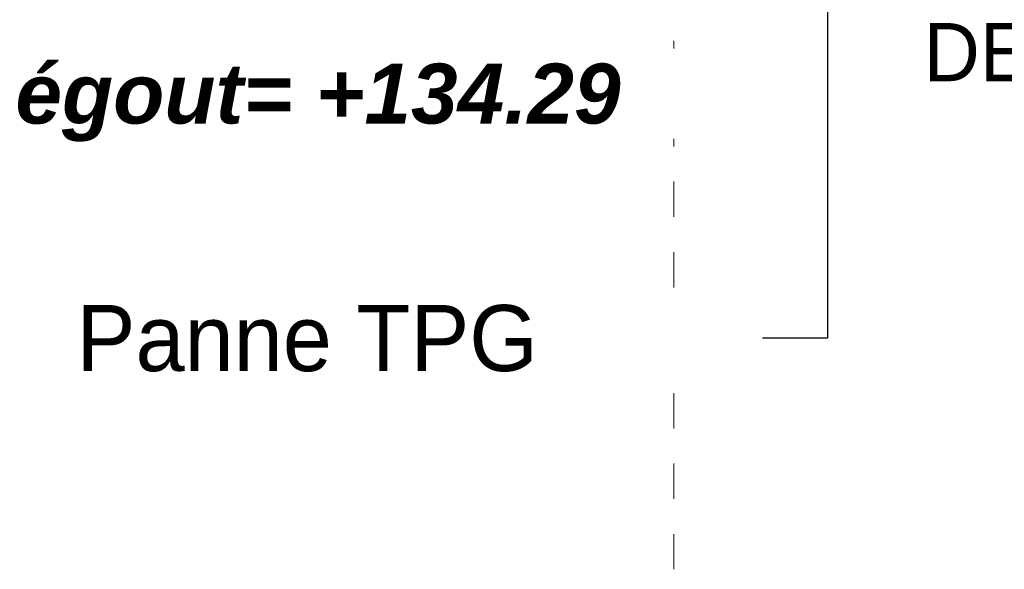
# Model space of a CAD drawing. Header units: metres. Extents: x -16.9 to 14.1, y -10.1 to 10.9.
# Tile 1 of 256: x -16.8 to -14, y -9.7 to -8.1. Entities that reach past the tile are written whole.
import ezdxf

# ---------------------------------------------------------------- set-up
doc = ezdxf.new("R2010")
doc.units = ezdxf.units.M
doc.linetypes.add('Ligne de quadrillage', pattern=[0.022225, 0.0127, -0.003175, 0.003175, -0.003175])
for name, color, linetype, lineweight in [('G-ANNO-DIMS', 111, 'Continuous', 9), ('G-ANNO-TEXT', 231, 'Continuous', 9), ('S-GRID', 1, 'Continuous', 9)]:
    doc.layers.add(name, color=color, linetype=linetype, lineweight=lineweight)
doc.styles.add('Arial_B_I', font='arialbi.ttf', dxfattribs={"height": 0.170238})
doc.styles.add('Bodoni MT_B_I', font='BOD_BI.TTF', dxfattribs={"height": 0.1875})
doc.styles.add('Bodoni MT_B_I_1', font='BOD_BI.TTF', dxfattribs={"height": 0.165})

msp = doc.modelspace()

# ---------------------------------------------------------------- linework, layer by layer
at = {"layer": 'G-ANNO-TEXT', "color": 190, "lineweight": 25}
for p, q in [((-14.5102, -7.9868), (-14.5102, -9.0497)), ((-14.5102, -9.0497), (-15.0376, -9.0497))]:
    msp.add_line(p, q, dxfattribs=at)
at = {"layer": 'S-GRID', "linetype": 'Ligne de quadrillage'}
msp.add_line((-14.9468, -9.7059), (-14.9468, 8.3345), dxfattribs=at)

# ---------------------------------------------------------------- texts
at = {"layer": 'G-ANNO-DIMS', "insert": (-16.8162, -8.2709), "char_height": 0.170238, "width": 1.999829, "attachment_point": 1, "line_spacing_factor": 0.941778, "style": 'Arial_B_I', "bg_fill": 3, "box_fill_scale": 1.25, "bg_fill_color": 256, "bg_fill_true_color": 13158600, "bg_fill_transparency": 0}
msp.add_mtext('égout= +134.29', dxfattribs=at)
at = {"layer": 'G-ANNO-TEXT', "color": 1, "lineweight": 25, "insert": (-14.2372, -8.1558), "char_height": 0.165, "width": 0.757595, "attachment_point": 1, "style": 'Bodoni MT_B_I_1', "bg_fill": 3, "box_fill_scale": 1.25, "bg_fill_color": 256, "bg_fill_true_color": 13158600, "bg_fill_transparency": 0}
msp.add_mtext('DEP ', dxfattribs=at)
at = {"layer": 'G-ANNO-TEXT', "color": 190, "lineweight": 25, "insert": (-16.6426, -8.956), "char_height": 0.1875, "width": 1.899999, "attachment_point": 1, "style": 'Bodoni MT_B_I', "bg_fill": 3, "box_fill_scale": 1.25, "bg_fill_color": 256, "bg_fill_true_color": 13158600, "bg_fill_transparency": 0}
msp.add_mtext('Panne TPG', dxfattribs=at)

doc.saveas('drawing.dxf')
